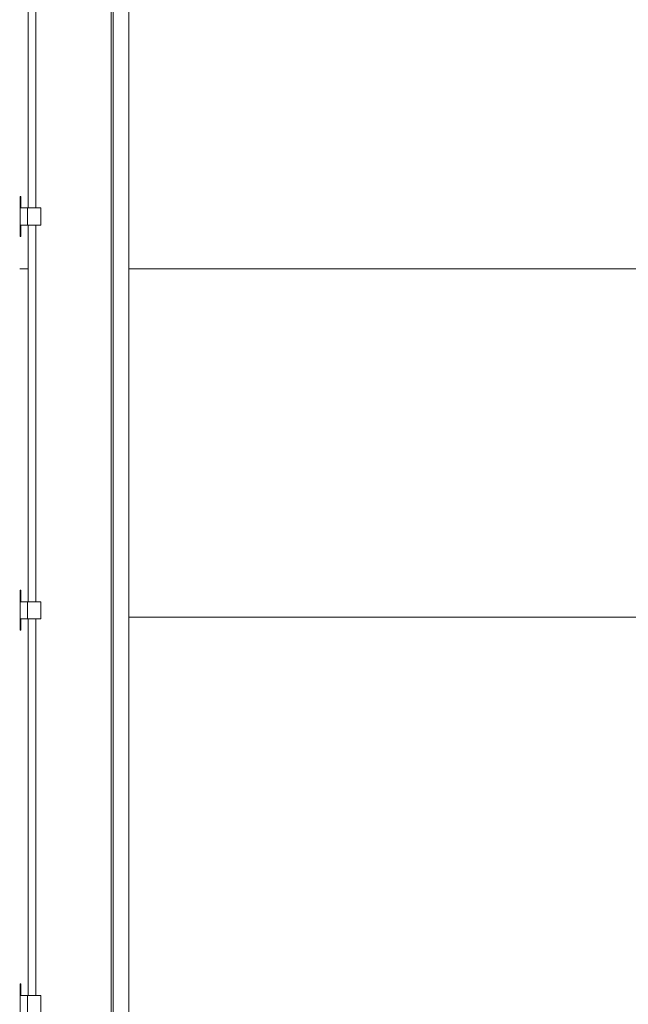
# Model space of a CAD drawing. Header units: millimetres. Extents: x -3176 to 162662, y -36434 to 57907.
# Tile 152 of 155: x 158351 to 159238, y 22671 to 24106. Entities that reach past the tile are written whole.
import ezdxf

# ---------------------------------------------------------------- set-up
doc = ezdxf.new("R2010")
doc.units = ezdxf.units.MM
doc.layers.get('0').update_dxf_attribs({"lineweight": 5})
doc.layers.add('1-Sheet - 32170-CIV-6170-DW-2035-015-01 - RZUTY$0$A-DETL-MBND', color=5, linetype='Continuous', lineweight=9)

# ---------------------------------------------------------------- blocks, each defined once
blk = doc.blocks.new('1-Sheet - 32170-CIV-6170-DW-2035-015-01 - RZUTY$0$Galeco STAL2 - System rynnowy - Orynnowanie - Orynnowanie - montaż z maskownicą-841844-B2_101_AG_DACH - Dep_PW')
at = {"layer": '1-Sheet - 32170-CIV-6170-DW-2035-015-01 - RZUTY$0$A-DETL-MBND'}
for p, q in [((6809.83, 489.5), (6809.83, -745.5)), ((6810.13, 489.5), (6810.13, -745.5)), ((6812.43, 489.5), (6812.43, -745.5)), ((6797.76, -100.66), (6797.76, -155.44)), ((6798.88, -100.66), (6798.88, -155.44)), ((6797.76, -157.94), (6797.76, -212.82)), ((6798.88, -157.94), (6798.88, -212.82)), ((6797.76, -215.32), (6797.76, -270.2)), ((6798.88, -215.32), (6798.88, -270.2))]:
    blk.add_line(p, q, dxfattribs=at)
blk = doc.blocks.new('1-Sheet - 32170-CIV-6170-DW-2035-015-01 - RZUTY$0$Galeco STAL2 - Hak doczołowy - Galeco STAL2 - Hak doczołowy-826043-B2_101_AG_DACH - Dep_PW')
at = {"layer": '1-Sheet - 32170-CIV-6170-DW-2035-015-01 - RZUTY$0$A-DETL-MBND'}
for p, q in [((6796.71, 362.66), (6796.59, 362.66)), ((6796.59, 362.66), (6796.59, 361.86)), ((6796.59, 362.66), (6796.59, 361.87)), ((6796.59, 357.62), (6796.59, 361.86)), ((6796.71, 361.87), (6796.71, 362.66)), ((6796.71, 361.86), (6796.71, 362.66)), ((6796.71, 361.86), (6796.71, 360.99)), ((6796.71, 360.99), (6797.64, 360.99)), ((6797.64, 360.99), (6797.64, 358.49)), ((6798.28, 360.99), (6797.64, 360.99)), ((6797.64, 358.49), (6797.64, 360.99)), ((6798.28, 360.99), (6799.58, 360.99)), ((6799.58, 358.49), (6799.58, 360.99)), ((6796.59, 357.62), (6796.59, 356.82)), ((6796.59, 357.61), (6796.59, 356.82)), ((6797.64, 358.49), (6796.71, 358.49)), ((6796.71, 358.49), (6796.71, 357.62)), ((6796.71, 356.82), (6796.71, 357.62)), ((6796.71, 356.82), (6796.71, 357.61)), ((6797.64, 358.49), (6798.28, 358.49)), ((6799.58, 358.49), (6798.28, 358.49)), ((6796.59, 356.82), (6796.71, 356.82))]:
    blk.add_line(p, q, dxfattribs=at)
blk = doc.blocks.new('1-Sheet - 32170-CIV-6170-DW-2035-015-01 - RZUTY')
at = {"layer": '1-Sheet - 32170-CIV-6170-DW-2035-015-01 - RZUTY$0$A-DETL-MBND'}
for p, q in [((12387.29, -164.3), (12385.99, -164.3)), ((12476.54, -164.3), (12401.89, -164.3)), ((12401.89, -215.1), (12476.54, -215.1))]:
    blk.add_line(p, q, dxfattribs=at)
for name, p in [('1-Sheet - 32170-CIV-6170-DW-2035-015-01 - RZUTY$0$Galeco STAL2 - System rynnowy - Orynnowanie - Orynnowanie - montaż z maskownicą-841844-B2_101_AG_DACH - Dep_PW', (5589.47, 0)), ('1-Sheet - 32170-CIV-6170-DW-2035-015-01 - RZUTY$0$Galeco STAL2 - Hak doczołowy - Galeco STAL2 - Hak doczołowy-826043-B2_101_AG_DACH - Dep_PW', (5589.47, -516.43)), ('1-Sheet - 32170-CIV-6170-DW-2035-015-01 - RZUTY$0$Galeco STAL2 - Hak doczołowy - Galeco STAL2 - Hak doczołowy-826043-B2_101_AG_DACH - Dep_PW', (5589.47, -573.81)), ('1-Sheet - 32170-CIV-6170-DW-2035-015-01 - RZUTY$0$Galeco STAL2 - Hak doczołowy - Galeco STAL2 - Hak doczołowy-826043-B2_101_AG_DACH - Dep_PW', (5589.47, -631.19))]:
    blk.add_blockref(name, p, dxfattribs=at)

msp = doc.modelspace()

# ---------------------------------------------------------------- block references
at = {"xscale": 10, "yscale": 10, "zscale": 10}
msp.add_blockref('1-Sheet - 32170-CIV-6170-DW-2035-015-01 - RZUTY', (34491.45, 25385.65), dxfattribs=at)

doc.saveas('drawing.dxf')
